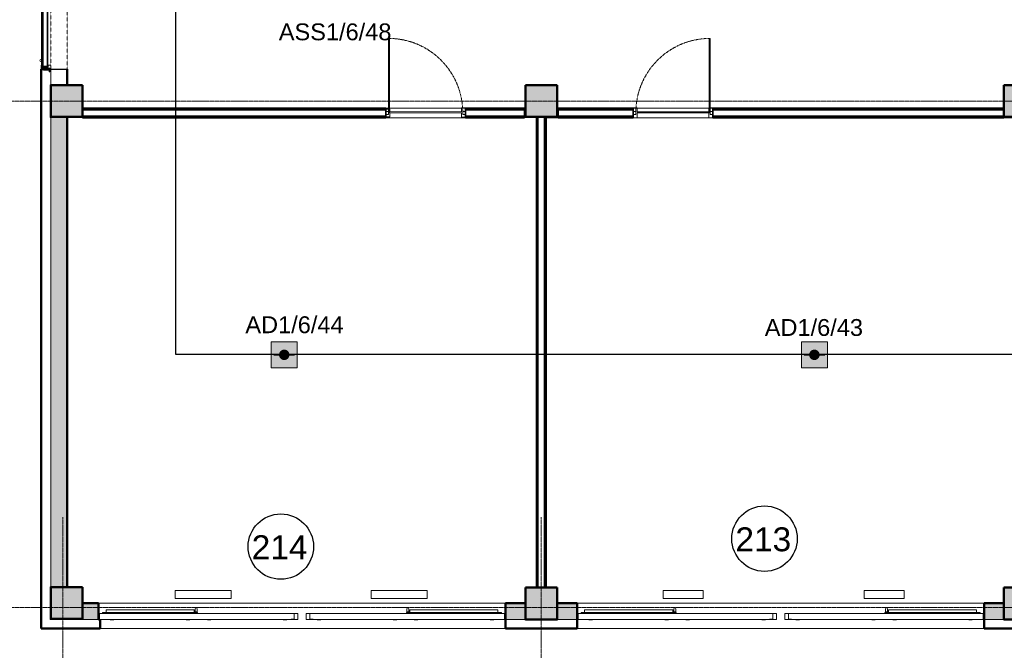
# Model space of a CAD drawing. Header units: millimetres. Extents: x -197461 to 862495, y -970068 to 63888.
# Tile 57 of 205: x -119340 to -106997, y -577642 to -569734. Entities that reach past the tile are written whole.
import ezdxf

# ---------------------------------------------------------------- set-up
doc = ezdxf.new("R2010")
doc.units = ezdxf.units.MM
for name, pattern in [('CENTER', [50.8, 31.75, -6.35, 6.35, -6.35]), ('Grid Line', [22.225, 12.7, -3.175, 3.175, -3.175]), ('Overhead', [3.96875, 2.38125, -1.5875])]:
    doc.linetypes.add(name, pattern=pattern)
doc.layers.get('0').update_dxf_attribs({"linetype": 'CONTINUOUS'})
for name, color, linetype, lineweight in [('A-AREA-IDEN', 252, 'CONTINUOUS', 25), ('A-DETL-GENF', 92, 'CONTINUOUS', 5), ('A-DETL-MEDM', 33, 'CONTINUOUS', 25), ('A-Door', 252, 'CONTINUOUS', 0), ('A-FLOR', 192, 'CONTINUOUS', 5), ('A-GLAZ', 151, 'CONTINUOUS', 5), ('A-Glaz-Curt', 4, 'CONTINUOUS', 0), ('A-Wall', 252, 'CONTINUOUS', 0), ('A-WALL-PATT', 111, 'CONTINUOUS', 50), ('G-IMPT', 8, 'CONTINUOUS', 5), ('I-WALL', 2, 'CONTINUOUS', 18), ('M-EQPM', 50, 'CONTINUOUS', 5), ('S-Cols', 52, 'CONTINUOUS', 0), ('S-GRID', 1, 'CONTINUOUS', 9)]:
    doc.layers.add(name, color=color, linetype=linetype, lineweight=lineweight)
doc.layers.add('UAS', color=240, linetype='CONTINUOUS')
doc.styles.add('ARIAL', font='arialbd.ttf')
doc.styles.add('Arial_3', font='arial.ttf', dxfattribs={"height": 300})

# ---------------------------------------------------------------- blocks, each defined once
blk = doc.blocks.new('PBL_BIOR_stiklotas_GEZE_02 - BIOR 1000 x 2100mm BIOR 1000 x 2100mm biroji-4009170-Otrā stāva plāns uz atzīmes 3_400')
at = {"layer": 'A-Door'}
for p, q in [((-500, 18), (-465, 18)), ((-465, 18), (-465, -18)), ((465, -18), (465, 18)), ((465, 18), (500, 18)), ((-465, -18), (-500, -18)), ((455, -5), (455, -935)), ((465, -5), (455, -5)), ((465, -5), (465, -935)), ((500, -18), (465, -18)), ((465, -935), (455, -935))]:
    blk.add_line(p, q, dxfattribs=at)
at = {"layer": 'A-Door', "color": 250, "linetype": 'CENTER', "lineweight": 5}
blk.add_line((465, -5), (465, -935), dxfattribs=at)
blk.add_arc((465, -5), 930, 180, 270, dxfattribs=at)
blk = doc.blocks.new('PBL_BIOR_stiklotas_GEZE_02 - BIOR 1000 x 2100mm BIOR 1000 x 2100mm biroji-4009171-Otrā stāva plāns uz atzīmes 3_400')
at = {"layer": 'A-Door'}
for p, q in [((455, 5), (455, 935)), ((465, 935), (455, 935)), ((465, 5), (465, 935)), ((-465, 18), (-500, 18)), ((-465, -18), (-465, 18)), ((465, 5), (455, 5)), ((500, 18), (465, 18)), ((465, 18), (465, -18)), ((-500, -18), (-465, -18)), ((465, -18), (500, -18))]:
    blk.add_line(p, q, dxfattribs=at)
at = {"layer": 'A-Door', "color": 250, "linetype": 'CENTER', "lineweight": 5}
blk.add_line((465, 5), (465, 935), dxfattribs=at)
blk.add_arc((465, 5), 930, 90, 180, dxfattribs=at)
blk = doc.blocks.new('SchueCal_Schueco_AWS-75-BS-SI__Family-02_Type 2_5080x1480 - Schueco_AWS-75-BS-SI__Family-02__Type 2-3433120-Otrā stāva plāns uz atzīmes 3_400')
at = {"layer": 'G-IMPT'}
for p, q in [((-2457, 19), (-2457, -18)), ((-2457, 19), (-1352, 19)), ((-1352, 19), (-1352, -18)), ((-1339, -18), (-1339, 30)), ((-1315, 30), (-1315, -18)), ((1315, -18), (1315, 30)), ((1339, 30), (1339, -18)), ((1352, 19), (1352, -18)), ((1352, 19), (2457, 19)), ((2457, 19), (2457, -18)), ((-2540, -28), (-2540, -103)), ((-2540, -28), (-97, -28)), ((-2540, -103), (-2540, -28)), ((-138, -103), (-2540, -103)), ((-2540, -103), (-1297, -103)), ((-2501, -22), (-2501, -18)), ((-2501, -18), (-2501, -22)), ((-2501, -18), (-1309, -18)), ((-2501, -22), (-1309, -22)), ((-2481, -28), (-2481, -22)), ((-2481, -22), (-2481, -28)), ((-2403, -105), (-2403, -103)), ((-2399, -109), (-2403, -105)), ((-2403, -105), (-2358, -105)), ((-2399, -109), (-2362, -109)), ((-2362, -109), (-2358, -105)), ((-2358, -103), (-2358, -105)), ((-1452, -105), (-1452, -103)), ((-1448, -109), (-1452, -105)), ((-1452, -105), (-1407, -105)), ((-1448, -109), (-1411, -109)), ((-1411, -109), (-1407, -105)), ((-1407, -103), (-1407, -105)), ((-1342, -9), (-1313, -9)), ((-1342, -18), (-1342, -9)), ((-1342, -9), (-1342, -18)), ((-1342, -18), (-1342, -9)), ((-1340, -9), (-1342, -9)), ((-1338, -9), (-1339, -9)), ((-1328, -22), (-1328, -28)), ((-1328, -22), (-1328, -28)), ((-1315, -9), (-1316, -9)), ((-1313, -9), (-1313, -18)), ((-1313, -9), (-1313, -18)), ((-1313, -9), (-1313, -18)), ((-1309, -18), (-1309, -22)), ((-1309, -22), (-1309, -18)), ((-1297, -103), (-63, -103)), ((-1187, -105), (-1187, -103)), ((-1183, -109), (-1187, -105)), ((-1187, -105), (-1142, -105)), ((-1183, -109), (-1146, -109)), ((-1146, -109), (-1142, -105)), ((-1142, -103), (-1142, -105)), ((-235, -105), (-235, -103)), ((-231, -109), (-235, -105)), ((-235, -105), (-190, -105)), ((-231, -109), (-194, -109)), ((-194, -109), (-190, -105)), ((-190, -103), (-190, -105)), ((-97, -98), (-138, -98)), ((-138, -98), (-138, -103)), ((-138, -103), (-138, -98)), ((-138, -98), (-97, -98)), ((-53, -103), (-138, -103)), ((-97, -98), (-97, -28)), ((-97, -28), (-53, -28)), ((-97, -28), (-97, -98)), ((-53, -28), (-53, -103)), ((53, -103), (53, -28)), ((53, -28), (97, -28)), ((137, -103), (53, -103)), ((63, -103), (1296, -103)), ((97, -28), (97, -98)), ((97, -28), (97, -98)), ((97, -28), (2540, -28)), ((97, -98), (137, -98)), ((97, -98), (137, -98)), ((137, -98), (137, -103)), ((137, -98), (137, -103)), ((137, -103), (2540, -103)), ((190, -105), (190, -103)), ((194, -109), (190, -105)), ((190, -105), (235, -105)), ((194, -109), (231, -109)), ((231, -109), (235, -105)), ((235, -103), (235, -105)), ((1142, -105), (1142, -103)), ((1146, -109), (1142, -105)), ((1142, -105), (1186, -105)), ((1146, -109), (1182, -109)), ((1182, -109), (1186, -105)), ((1186, -103), (1186, -105)), ((1296, -103), (2540, -103)), ((1308, -22), (1308, -18)), ((1308, -18), (1308, -22)), ((1308, -18), (2501, -18)), ((1308, -22), (2501, -22)), ((1313, -18), (1313, -9)), ((1313, -9), (1342, -9)), ((1313, -18), (1313, -9)), ((1313, -18), (1313, -9)), ((1316, -9), (1315, -9)), ((1328, -28), (1328, -22)), ((1328, -22), (1328, -28)), ((1339, -9), (1338, -9)), ((1342, -9), (1340, -9)), ((1342, -9), (1342, -18)), ((1342, -9), (1342, -18)), ((1342, -18), (1342, -9)), ((1406, -105), (1406, -103)), ((1406, -105), (1452, -105)), ((1410, -109), (1406, -105)), ((1410, -109), (1448, -109)), ((1448, -109), (1452, -105)), ((1452, -103), (1452, -105)), ((2358, -105), (2358, -103)), ((2362, -109), (2358, -105)), ((2358, -105), (2403, -105)), ((2362, -109), (2399, -109)), ((2399, -109), (2403, -105)), ((2403, -103), (2403, -105)), ((2481, -22), (2481, -28)), ((2481, -22), (2481, -28)), ((2501, -22), (2501, -18)), ((2501, -18), (2501, -22)), ((2540, -103), (2540, -28)), ((2540, -28), (2540, -103))]:
    blk.add_line(p, q, dxfattribs=at)
at = {"layer": 'G-IMPT', "flags": 128}
for points in [[(-1339, 30), (-1336, 39), (-1327, 42)], [(-1327, 42), (-1336, 39), (-1339, 30)], [(-1315, 30), (-1319, 39), (-1327, 42)], [(-1327, 42), (-1319, 39), (-1315, 30)], [(1315, 30), (1319, 39), (1327, 42)], [(1327, 42), (1319, 39), (1315, 30)], [(1339, 30), (1336, 39), (1327, 42)], [(1327, 42), (1336, 39), (1339, 30)], [(-2398, -107), (-2398, -107), (-2398, -107), (-2398, -107), (-2398, -107), (-2398, -107), (-2398, -107), (-2398, -107), (-2398, -107), (-2398, -107), (-2398, -107), (-2398, -107), (-2398, -107), (-2398, -107), (-2398, -107), (-2398, -107), (-2398, -107), (-2398, -107), (-2398, -107), (-2398, -107), (-2398, -107), (-2398, -107), (-2398, -107), (-2398, -107), (-2398, -107), (-2398, -107), (-2398, -107), (-2398, -107), (-2398, -107), (-2398, -107), (-2398, -107), (-2398, -107), (-2398, -107), (-2399, -107), (-2399, -107), (-2399, -107), (-2399, -107)], [(-2362, -107), (-2362, -107), (-2362, -107), (-2363, -107), (-2363, -107), (-2363, -107), (-2363, -107), (-2363, -107), (-2363, -107), (-2363, -107), (-2363, -107), (-2363, -107), (-2363, -107), (-2363, -107), (-2363, -107), (-2363, -107), (-2363, -107), (-2363, -107), (-2363, -107), (-2363, -107), (-2363, -107), (-2363, -107), (-2363, -107), (-2363, -107), (-2363, -107), (-2363, -107), (-2363, -107), (-2363, -107), (-2363, -107), (-2363, -107), (-2363, -107), (-2363, -107), (-2363, -107), (-2363, -107), (-2363, -107), (-2363, -107), (-2363, -107)], [(-1446, -107), (-1446, -107), (-1446, -107), (-1446, -107), (-1446, -107), (-1446, -107), (-1446, -107), (-1446, -107), (-1446, -107), (-1446, -107), (-1446, -107), (-1446, -107), (-1446, -107), (-1446, -107), (-1446, -107), (-1446, -107), (-1446, -107), (-1446, -107), (-1446, -107), (-1447, -107), (-1447, -107), (-1447, -107), (-1447, -107), (-1447, -107), (-1447, -107), (-1447, -107), (-1447, -107), (-1447, -107), (-1447, -107), (-1447, -107), (-1447, -107), (-1447, -107), (-1447, -107), (-1447, -107), (-1447, -107), (-1447, -107), (-1447, -107)], [(-1411, -107), (-1411, -107), (-1411, -107), (-1411, -107), (-1411, -107), (-1411, -107), (-1411, -107), (-1411, -107), (-1411, -107), (-1411, -107), (-1411, -107), (-1411, -107), (-1411, -107), (-1411, -107), (-1411, -107), (-1411, -107), (-1411, -107), (-1411, -107), (-1412, -107), (-1412, -107), (-1412, -107), (-1412, -107), (-1412, -107), (-1412, -107), (-1412, -107), (-1412, -107), (-1412, -107), (-1412, -107), (-1412, -107), (-1412, -107), (-1412, -107), (-1412, -107), (-1412, -107), (-1412, -107), (-1412, -107), (-1412, -107), (-1412, -107)], [(-1181, -107), (-1181, -107), (-1181, -107), (-1181, -107), (-1181, -107), (-1181, -107), (-1181, -107), (-1181, -107), (-1181, -107), (-1181, -107), (-1181, -107), (-1181, -107), (-1181, -107), (-1181, -107), (-1181, -107), (-1181, -107), (-1181, -107), (-1181, -107), (-1181, -107), (-1182, -107), (-1182, -107), (-1182, -107), (-1182, -107), (-1182, -107), (-1182, -107), (-1182, -107), (-1182, -107), (-1182, -107), (-1182, -107), (-1182, -107), (-1182, -107), (-1182, -107), (-1182, -107), (-1182, -107), (-1182, -107), (-1182, -107), (-1182, -107)], [(-1146, -107), (-1146, -107), (-1146, -107), (-1146, -107), (-1146, -107), (-1146, -107), (-1146, -107), (-1146, -107), (-1146, -107), (-1146, -107), (-1146, -107), (-1146, -107), (-1146, -107), (-1146, -107), (-1146, -107), (-1146, -107), (-1146, -107), (-1146, -107), (-1147, -107), (-1147, -107), (-1147, -107), (-1147, -107), (-1147, -107), (-1147, -107), (-1147, -107), (-1147, -107), (-1147, -107), (-1147, -107), (-1147, -107), (-1147, -107), (-1147, -107), (-1147, -107), (-1147, -107), (-1147, -107), (-1147, -107), (-1147, -107), (-1147, -107)], [(-230, -107), (-230, -107), (-230, -107), (-230, -107), (-230, -107), (-230, -107), (-230, -107), (-230, -107), (-230, -107), (-230, -107), (-230, -107), (-230, -107), (-230, -107), (-230, -107), (-230, -107), (-230, -107), (-230, -107), (-230, -107), (-230, -107), (-230, -107), (-230, -107), (-230, -107), (-230, -107), (-230, -107), (-230, -107), (-230, -107), (-230, -107), (-230, -107), (-230, -107), (-230, -107), (-230, -107), (-230, -107), (-230, -107), (-231, -107), (-231, -107), (-231, -107), (-231, -107)], [(-194, -107), (-194, -107), (-194, -107), (-195, -107), (-195, -107), (-195, -107), (-195, -107), (-195, -107), (-195, -107), (-195, -107), (-195, -107), (-195, -107), (-195, -107), (-195, -107), (-195, -107), (-195, -107), (-195, -107), (-195, -107), (-195, -107), (-195, -107), (-195, -107), (-195, -107), (-195, -107), (-195, -107), (-195, -107), (-195, -107), (-195, -107), (-195, -107), (-195, -107), (-195, -107), (-195, -107), (-195, -107), (-195, -107), (-195, -107), (-195, -107), (-195, -107), (-195, -107)], [(195, -107), (195, -107), (195, -107), (195, -107), (195, -107), (195, -107), (195, -107), (195, -107), (195, -107), (195, -107), (195, -107), (195, -107), (195, -107), (195, -107), (195, -107), (195, -107), (195, -107), (195, -107), (195, -107), (195, -107), (195, -107), (195, -107), (195, -107), (195, -107), (195, -107), (195, -107), (195, -107), (195, -107), (195, -107), (195, -107), (195, -107), (195, -107), (195, -107), (194, -107), (194, -107), (194, -107), (194, -107)], [(231, -107), (231, -107), (231, -107), (230, -107), (230, -107), (230, -107), (230, -107), (230, -107), (230, -107), (230, -107), (230, -107), (230, -107), (230, -107), (230, -107), (230, -107), (230, -107), (230, -107), (230, -107), (230, -107), (230, -107), (230, -107), (230, -107), (230, -107), (230, -107), (230, -107), (230, -107), (230, -107), (230, -107), (230, -107), (230, -107), (230, -107), (230, -107), (230, -107), (230, -107), (230, -107), (230, -107), (230, -107)], [(1147, -107), (1147, -107), (1147, -107), (1147, -107), (1147, -107), (1147, -107), (1147, -107), (1147, -107), (1147, -107), (1147, -107), (1147, -107), (1147, -107), (1147, -107), (1147, -107), (1147, -107), (1147, -107), (1147, -107), (1147, -107), (1147, -107), (1146, -107), (1146, -107), (1146, -107), (1146, -107), (1146, -107), (1146, -107), (1146, -107), (1146, -107), (1146, -107), (1146, -107), (1146, -107), (1146, -107), (1146, -107), (1146, -107), (1146, -107), (1146, -107), (1146, -107), (1146, -107)], [(1182, -107), (1182, -107), (1182, -107), (1182, -107), (1182, -107), (1182, -107), (1182, -107), (1182, -107), (1182, -107), (1182, -107), (1182, -107), (1182, -107), (1182, -107), (1182, -107), (1182, -107), (1182, -107), (1182, -107), (1182, -107), (1181, -107), (1181, -107), (1181, -107), (1181, -107), (1181, -107), (1181, -107), (1181, -107), (1181, -107), (1181, -107), (1181, -107), (1181, -107), (1181, -107), (1181, -107), (1181, -107), (1181, -107), (1181, -107), (1181, -107), (1181, -107), (1181, -107)], [(1412, -107), (1412, -107), (1412, -107), (1412, -107), (1412, -107), (1412, -107), (1412, -107), (1412, -107), (1412, -107), (1412, -107), (1412, -107), (1412, -107), (1412, -107), (1412, -107), (1412, -107), (1412, -107), (1412, -107), (1412, -107), (1412, -107), (1411, -107), (1411, -107), (1411, -107), (1411, -107), (1411, -107), (1411, -107), (1411, -107), (1411, -107), (1411, -107), (1411, -107), (1411, -107), (1411, -107), (1411, -107), (1411, -107), (1411, -107), (1411, -107), (1411, -107), (1411, -107)], [(1447, -107), (1447, -107), (1447, -107), (1447, -107), (1447, -107), (1447, -107), (1447, -107), (1447, -107), (1447, -107), (1447, -107), (1447, -107), (1447, -107), (1447, -107), (1447, -107), (1447, -107), (1447, -107), (1447, -107), (1447, -107), (1446, -107), (1446, -107), (1446, -107), (1446, -107), (1446, -107), (1446, -107), (1446, -107), (1446, -107), (1446, -107), (1446, -107), (1446, -107), (1446, -107), (1446, -107), (1446, -107), (1446, -107), (1446, -107), (1446, -107), (1446, -107), (1446, -107)], [(2363, -107), (2363, -107), (2363, -107), (2363, -107), (2363, -107), (2363, -107), (2363, -107), (2363, -107), (2363, -107), (2363, -107), (2363, -107), (2363, -107), (2363, -107), (2363, -107), (2363, -107), (2363, -107), (2363, -107), (2363, -107), (2363, -107), (2363, -107), (2363, -107), (2363, -107), (2363, -107), (2363, -107), (2363, -107), (2363, -107), (2363, -107), (2363, -107), (2363, -107), (2363, -107), (2363, -107), (2363, -107), (2363, -107), (2362, -107), (2362, -107), (2362, -107), (2362, -107)], [(2399, -107), (2399, -107), (2399, -107), (2398, -107), (2398, -107), (2398, -107), (2398, -107), (2398, -107), (2398, -107), (2398, -107), (2398, -107), (2398, -107), (2398, -107), (2398, -107), (2398, -107), (2398, -107), (2398, -107), (2398, -107), (2398, -107), (2398, -107), (2398, -107), (2398, -107), (2398, -107), (2398, -107), (2398, -107), (2398, -107), (2398, -107), (2398, -107), (2398, -107), (2398, -107), (2398, -107), (2398, -107), (2398, -107), (2398, -107), (2398, -107), (2398, -107), (2398, -107)]]:
    blk.add_lwpolyline(points, dxfattribs=at)
blk = doc.blocks.new('SchueCal_Schueco_AWS-75-BS-SI__Family-02_Type 2_5080x1480 - Type 2-3433123-Otrā stāva plāns uz atzīmes 3_400')
blk.add_blockref('SchueCal_Schueco_AWS-75-BS-SI__Family-02_Type 2_5080x1480 - Schueco_AWS-75-BS-SI__Family-02__Type 2-3433120-Otrā stāva plāns uz atzīmes 3_400', (0, 0))
blk = doc.blocks.new('SchueCal_Schueco_AWS-75-BS-SI__Family-02_Type 2_5080x1480 - Type 2-3433124-Otrā stāva plāns uz atzīmes 3_400')
at = {"extrusion": (0, 0, -1), "zscale": -1, "rotation": 180}
blk.add_blockref('SchueCal_Schueco_AWS-75-BS-SI__Family-02_Type 2_5080x1480 - Schueco_AWS-75-BS-SI__Family-02__Type 2-3433120-Otrā stāva plāns uz atzīmes 3_400', (0, 0), dxfattribs=at)
blk = doc.blocks.new('788507_788512_ventil compact cv22 h_ 500mm - wysokość 500mm-2149061-Otrā stāva plāns uz atzīmes 3_400')
at = {"layer": 'M-EQPM', "color": 252}
for p, q in [((0, 0), (500, 0)), ((0, 0), (0, -102)), ((500, -102), (0, -102)), ((500, 0), (500, -102))]:
    blk.add_line(p, q, dxfattribs=at)
blk = doc.blocks.new('788507_788512_ventil compact cv22 h_ 500mm - wysokość 500mm-2233793-Otrā stāva plāns uz atzīmes 3_400')
at = {"layer": 'M-EQPM', "color": 252}
for p, q in [((0, 0), (700, 0)), ((0, 0), (0, -102)), ((700, -102), (0, -102)), ((700, 0), (700, -102))]:
    blk.add_line(p, q, dxfattribs=at)
blk = doc.blocks.new('Door-Opening - 1500x9120-3382745-Otrā stāva plāns uz atzīmes 3_400')
at = {"layer": 'A-DETL-GENF', "linetype": 'Overhead'}
for p, q in [((742, 103), (-758, 103)), ((-758, -102), (742, -102))]:
    blk.add_line(p, q, dxfattribs=at)
at = {"layer": 'A-DETL-MEDM'}
for p, q in [((-758, 103), (-758, -102)), ((742, -102), (742, 103))]:
    blk.add_line(p, q, dxfattribs=at)
blk = doc.blocks.new('SchueCal_CurtainWall_3335844 - CurtainWall_3335844-3446197-Otrā stāva plāns uz atzīmes 3_400')
at = {"layer": 'A-Glaz-Curt', "lineweight": 18}
for p, q in [((-737, 185), (-762, 185)), ((-762, 185), (-762, 111)), ((-750, 214), (-750, 194)), ((-700, 214), (-750, 214)), ((-750, 194), (-700, 194)), ((-750, 130), (-750, 122)), ((-738, 130), (-750, 130)), ((-730, 124), (-750, 124)), ((-750, 124), (-750, 93)), ((-702, 204), (-749, 204)), ((-749, 204), (-749, 194)), ((-749, 194), (-702, 194)), ((-738, 122), (-738, 130)), ((-737, 105), (-737, 185)), ((-720, 189), (-730, 189)), ((-730, 189), (-730, 140)), ((-720, 140), (-730, 140)), ((-730, 140), (-730, 124)), ((-730, 140), (-720, 140)), ((-720, 140), (-720, 189)), ((-720, 124), (-720, 140)), ((-700, 124), (-720, 124)), ((-713, 189), (-713, 137)), ((713, 189), (-713, 189)), ((-713, 137), (713, 137)), ((-702, 194), (-702, 204)), ((-700, 194), (-700, 214)), ((-700, 93), (-700, 124)), ((700, 214), (700, 194)), ((750, 214), (700, 214)), ((700, 194), (750, 194)), ((720, 124), (700, 124)), ((700, 124), (700, 93)), ((749, 204), (702, 204)), ((702, 204), (702, 194)), ((702, 194), (749, 194)), ((713, 137), (713, 189)), ((730, 189), (720, 189)), ((720, 189), (720, 140)), ((730, 140), (720, 140)), ((720, 140), (720, 124)), ((720, 140), (730, 140)), ((730, 140), (730, 189)), ((730, 124), (730, 140)), ((750, 124), (730, 124)), ((762, 185), (737, 185)), ((737, 185), (737, 105)), ((750, 130), (738, 130)), ((738, 130), (738, 122)), ((749, 194), (749, 204)), ((750, 194), (750, 214)), ((750, 122), (750, 130)), ((750, 93), (750, 124)), ((762, 111), (762, 185)), ((-762, 111), (-785, 111)), ((-785, 111), (-785, 105)), ((-785, 105), (-737, 105)), ((-750, 122), (-738, 122)), ((737, 105), (785, 105)), ((738, 122), (750, 122)), ((785, 111), (762, 111)), ((785, 105), (785, 111))]:
    blk.add_line(p, q, dxfattribs=at)
at = {"layer": 'G-IMPT'}
for p, q in [((201, 280), (70, 280)), ((70, 260), (181, 260)), ((70, 279), (70, 270)), ((70, 270), (70, 261)), ((181, 260), (181, 213)), ((201, 213), (201, 280)), ((-749, 194), (-702, 194)), ((-720, 189), (-715, 189)), ((-720, 140), (-715, 140)), ((-720, 140), (-715, 140)), ((-720, 137), (-715, 137)), ((-720, 137), (-715, 137)), ((-715, 137), (-720, 137)), ((-715, 134), (-720, 134)), ((-720, 134), (-720, 124)), ((-715, 140), (-715, 189)), ((-715, 189), (-713, 189)), ((-715, 130), (-715, 140)), ((-715, 140), (-713, 140)), ((-715, 140), (-713, 140)), ((-715, 124), (-715, 130)), ((-715, 130), (715, 130)), ((-712, 189), (312, 189)), ((-700, 194), (-700, 209)), ((-700, 209), (700, 209)), ((700, 194), (-700, 194)), ((-694, 194), (-694, 189)), ((-694, 189), (-694, 194)), ((175, 213), (175, 209)), ((175, 209), (175, 213)), ((208, 213), (175, 213)), ((208, 209), (208, 213)), ((208, 209), (208, 213)), ((294, 189), (294, 194)), ((294, 189), (294, 194)), ((350, 214), (300, 214)), ((300, 214), (300, 209)), ((350, 209), (350, 214)), ((700, 209), (700, 194)), ((702, 194), (749, 194)), ((713, 189), (715, 189)), ((713, 140), (715, 140)), ((713, 140), (715, 140)), ((715, 140), (715, 189)), ((715, 140), (715, 130)), ((715, 137), (720, 137)), ((720, 137), (715, 137)), ((715, 137), (720, 137)), ((720, 137), (715, 137)), ((715, 130), (715, 124))]:
    blk.add_line(p, q, dxfattribs=at)
at = {"layer": 'G-IMPT', "flags": 128}
for points in [[(181, 260), (184, 263), (192, 270)], [(192, 270), (184, 263), (181, 260)], [(201, 280), (199, 277), (192, 270)], [(192, 270), (199, 277), (201, 280)]]:
    blk.add_lwpolyline(points, dxfattribs=at)
at = {"layer": 'G-IMPT'}
for start, end in [(0, 180), (180, 218.7141), (321.2859, 0)]:
    blk.add_arc((-642, 216), 12, start, end, dxfattribs=at)
blk = doc.blocks.new('SchueCal_CurtainWall_3335844 - Type 1-3525513-Otrā stāva plāns uz atzīmes 3_400')
blk.add_blockref('SchueCal_CurtainWall_3335844 - CurtainWall_3335844-3446197-Otrā stāva plāns uz atzīmes 3_400', (0, 0))
blk = doc.blocks.new('PBL_telpnu_numeracija_0001 - PBL telpas NUMERĀCIJA-1342367-Otrā stāva plāns uz atzīmes 3_400')
at = {"layer": 'A-AREA-IDEN'}
blk.add_circle((0.034, 0.024), 2.733, dxfattribs=at)
blk = doc.blocks.new('AD-proj')
at = {"lineweight": 5}
blk.add_lwpolyline([(-250, -250), (250, -250), (250, 250), (-250, 250)], close=True, dxfattribs=at)
at = {"const_width": 30}
blk.add_lwpolyline([(-200, 0), (200, 0)], dxfattribs=at)
at = {"const_width": 100}
blk.add_lwpolyline([(-50, 0, 1), (50, 0, 1)], format="xyb", close=True, dxfattribs=at)

msp = doc.modelspace()

# ---------------------------------------------------------------- hatches: boundary and pattern name
at = {"layer": 'A-Wall', "true_color": 0x636466}
h = msp.add_hatch(color=251, dxfattribs=at)
h.paths.add_polyline_path([(-118750.95998, -570549.39191), (-118745.96639, -570549.39191), (-118745.96639, -570354.39191), (-118750.96639, -570354.39191), (-118750.96639, -570549.39191)], flags=0)
h.paths.add_polyline_path([(-118750.95998, -568854.39191), (-118745.96639, -568854.39191), (-118745.96639, -568659.39191), (-118750.96639, -568659.39191), (-118750.96639, -568854.39191)], flags=0)
for points in [[(-118748.90454, -576844.39191), (-118745.96639, -576844.39191), (-118745.96639, -570959.39191), (-118750.96639, -570959.39191), (-118750.96639, -576844.39191)], [(-119071.96639, -577369.39191), (-119070.96639, -577369.39191), (-119071.96639, -577254.39191)]]:
    msp.add_hatch(color=251, dxfattribs=at).paths.add_polyline_path(points, flags=0)
h = msp.add_hatch(color=251, dxfattribs=at)
h.paths.add_polyline_path([(-118545.96639, -577054.39191), (-118350.96639, -577054.39191), (-118350.96639, -577049.39191), (-118545.96639, -577049.39191), (-118545.96639, -577054.21173)], flags=0)
h.paths.add_polyline_path([(-113005.96639, -577054.39191), (-113005.96639, -577049.39191), (-113250.96639, -577049.39191), (-113250.96639, -577054.39191), (-113066.73479, -577054.39191)], flags=0)
h = msp.add_hatch(color=251, dxfattribs=at)
h.paths.add_polyline_path([(-107005.96639, -577054.39191), (-107005.96639, -577049.39191), (-107250.96639, -577049.39191), (-107250.96639, -577054.39191), (-107153.37754, -577054.39191)], flags=0)
h.paths.add_polyline_path([(-112573.95501, -577054.39191), (-112350.96639, -577054.39191), (-112350.96639, -577049.39191), (-112595.96639, -577049.39191), (-112595.96639, -577054.39191)], flags=0)
at = {"layer": 'A-WALL-PATT', "true_color": 0x636466}
msp.add_hatch(color=251, dxfattribs=at).paths.add_polyline_path([(-118750.96639, -576844.39191), (-118750.96639, -570959.39191), (-118950.96639, -570959.39191), (-118950.96639, -576844.39191), (-118753.03531, -576844.39191)], flags=0)
h = msp.add_hatch(color=251, dxfattribs=at)
h.paths.add_polyline_path([(-113250.96639, -577254.39191), (-113005.96639, -577254.39191), (-113005.96639, -577054.39191), (-113250.96639, -577054.39191), (-113250.96639, -577193.22455)], flags=0)
h.paths.add_polyline_path([(-118350.96639, -577254.39191), (-118350.96639, -577054.39191), (-118545.96639, -577054.39191), (-118545.96639, -577254.39191), (-118487.31226, -577254.39191)], flags=0)
h = msp.add_hatch(color=251, dxfattribs=at)
h.paths.add_polyline_path([(-112350.96639, -577254.39191), (-112350.96639, -577054.39191), (-112595.96639, -577054.39191), (-112595.96639, -577254.39191), (-112573.95501, -577254.39191)], flags=0)
h.paths.add_polyline_path([(-107250.96639, -577254.39191), (-107005.96639, -577254.39191), (-107005.96639, -577054.39191), (-107250.96639, -577054.39191), (-107250.96639, -577193.22455)], flags=0)
at = {"layer": 'S-Cols', "true_color": 0x636466}
for points in [[(-118753.03531, -570954.39191), (-118550.96639, -570952.97841), (-118550.96639, -570554.39191), (-118950.96639, -570554.39191), (-118950.96639, -570954.39191)], [(-112860.97404, -570954.39191), (-112600.96639, -570954.39191), (-112600.96639, -570554.39191), (-113000.96639, -570554.39191), (-113000.96639, -570954.39191)], [(-106750.96636, -570954.39191), (-106600.96639, -570954.39057), (-106600.96639, -570554.39191), (-107000.96639, -570554.39191), (-107000.96639, -570954.39191), (-106763.46639, -570954.39057)], [(-118551.03079, -577249.39191), (-118550.96639, -577249.39191), (-118551.19973, -576849.39191), (-118950.96639, -576849.39191), (-118950.96639, -577249.39191)], [(-113000.90339, -577254.39191), (-112600.96639, -577254.39191), (-112600.96639, -576854.39191), (-113000.96639, -576854.44484), (-113000.96639, -577254.39191)], [(-106660.59777, -577254.39191), (-106600.96639, -577254.39191), (-106600.96639, -576854.39191), (-107000.96639, -576854.39191), (-107000.96639, -577254.39191)]]:
    msp.add_hatch(color=251, dxfattribs=at).paths.add_polyline_path(points, flags=0)
at = {"layer": 'UAS', "lineweight": 50, "true_color": 0xffffff}
h = msp.add_hatch(color=7, dxfattribs=at)
h.dxf.hatch_style = 1
h.paths.add_polyline_path([(-116056.69399, -573937.02301), (-115991.22305, -573937.02301, 1)], flags=16)
h.paths.add_polyline_path([(-115860.28117, -574100.70036), (-115860.28117, -573773.34566), (-116187.63587, -573773.34566), (-116187.63587, -574100.70036)])
h = msp.add_hatch(color=7, dxfattribs=at)
h.dxf.hatch_style = 1
h.paths.add_polyline_path([(-109410.32052, -573937.02301), (-109344.84958, -573937.02301, 1)], flags=16)
h.paths.add_polyline_path([(-109213.9077, -574100.70036), (-109213.9077, -573773.34566), (-109541.26239, -573773.34566), (-109541.26239, -574100.70036)])

# ---------------------------------------------------------------- linework, layer by layer
at = {"layer": 'A-FLOR', "color": 251, "true_color": 0x636466}
for p, q in [((-118750.96639, -570549.39191), (-118750.96639, -570554.39191)), ((-114750.96639, -570854.39966), (-114700.96639, -570854.39966)), ((-114700.96639, -570854.39966), (-114700.96639, -570889.39191)), ((-113800.96639, -570889.39191), (-113800.96639, -570839.39191)), ((-113800.96639, -570839.39191), (-113000.96639, -570839.39191)), ((-113010.96639, -570854.39191), (-113000.96639, -570854.39191)), ((-112600.96639, -570839.39191), (-111600.96639, -570839.39191)), ((-112600.96639, -570854.39191), (-112590.96639, -570854.39191)), ((-111600.96639, -570839.39191), (-111600.96639, -570889.39191)), ((-110700.96639, -570889.39191), (-110700.96639, -570839.39191)), ((-110700.96639, -570839.39191), (-107000.96639, -570839.39191)), ((-118550.96639, -570955.67916), (-118753.03531, -570955.82091)), ((-118753.03531, -570955.82091), (-118753.03281, -570959.39191)), ((-114700.94819, -570952.97841), (-114750.96639, -570953.0135)), ((-113800.98418, -570904.08399), (-114700.98205, -570904.71533)), ((-114700.98205, -570904.71533), (-114700.94819, -570952.97841)), ((-114700.96639, -570889.39191), (-113800.96639, -570889.39191)), ((-113800.94865, -570954.72936), (-113800.98418, -570904.08399)), ((-113750.96639, -570954.69429), (-113800.94865, -570954.72936)), ((-113000.96639, -570954.16818), (-113010.96639, -570954.17519)), ((-112590.96639, -570964.39191), (-112740.96639, -570964.39191)), ((-112590.96639, -570954.39191), (-112600.96639, -570954.39191)), ((-111600.96639, -570964.39191), (-111650.96639, -570964.39191)), ((-111600.96639, -570889.39191), (-110700.96639, -570889.39191)), ((-110700.96639, -570904.39966), (-111600.96639, -570904.39966)), ((-111600.96639, -570904.39966), (-111600.96639, -570964.39191)), ((-110700.96639, -570964.39191), (-110700.96639, -570904.39966)), ((-110650.96639, -570964.39191), (-110700.96639, -570964.39191)), ((-106860.96639, -570964.39191), (-107000.96639, -570964.39191)), ((-118750.96639, -576844.39191), (-118750.96639, -576849.39191)), ((-118748.90454, -576844.39191), (-118748.90104, -576849.39191)), ((-113000.96639, -576962.63614), (-113001.04229, -576854.44484)), ((-112925.58277, -576854.39191), (-112860.96639, -576854.34658)), ((-118550.96639, -576946.12949), (-118550.88908, -577056.33853)), ((-118550.88908, -577056.33853), (-118545.96639, -577056.33508)), ((-113005.96639, -577052.44883), (-113000.96639, -577052.44532)), ((-113005.96639, -577054.39191), (-113000.96639, -577054.39191)), ((-112600.96639, -577054.39191), (-112595.96639, -577054.39191)), ((-107005.96639, -577054.39191), (-107000.96639, -577054.39191))]:
    msp.add_line(p, q, dxfattribs=at)
at = {"layer": 'A-Wall', "color": 251, "lineweight": 50, "true_color": 0x636466}
for p, q in [((-118950.96639, -570354.39191), (-119071.96639, -570354.39191)), ((-119071.96639, -570354.39191), (-119071.96639, -577370.39191)), ((-118745.96639, -570549.39191), (-118745.96639, -570354.39191)), ((-118745.96639, -576844.39191), (-118745.96639, -570959.39191)), ((-118350.96639, -577049.39191), (-118545.96639, -577049.39191)), ((-118350.96639, -577254.39191), (-118350.96639, -577049.39191)), ((-113005.96639, -577049.39191), (-113250.96639, -577049.39191)), ((-113250.96639, -577049.39191), (-113250.96639, -577370.39191)), ((-112350.96639, -577049.39191), (-112595.96639, -577049.39191)), ((-112350.96639, -577370.39191), (-112350.96639, -577049.39191)), ((-107005.96639, -577049.39191), (-107250.96639, -577049.39191)), ((-107250.96639, -577049.39191), (-107250.96639, -577370.39191)), ((-118340.96639, -577254.39191), (-118350.96639, -577254.39191)), ((-118330.96639, -577370.39191), (-118330.96639, -577254.39191)), ((-119071.96639, -577370.39191), (-118330.96639, -577370.39191)), ((-113250.96639, -577370.39191), (-112350.96639, -577370.39191)), ((-107250.96639, -577370.39191), (-106350.96639, -577370.39191))]:
    msp.add_line(p, q, dxfattribs=at)
at = {"layer": 'A-Wall', "color": 251, "lineweight": 5, "true_color": 0x636466}
for p, q in [((-119070.96639, -570354.39191), (-119070.96639, -577370.39191)), ((-118950.96639, -570354.39191), (-118950.96639, -570549.39191)), ((-118950.96639, -570549.39191), (-118950.96639, -570354.39191)), ((-118750.96639, -570354.39191), (-118750.96639, -570549.39191)), ((-118950.96639, -570549.39191), (-118745.96639, -570549.39191)), ((-114750.96639, -570854.39191), (-118550.96639, -570854.39191)), ((-113010.96639, -570854.39191), (-113750.96639, -570854.39191)), ((-111650.96639, -570854.39191), (-112590.96639, -570854.39191)), ((-107000.96639, -570854.39191), (-110650.96639, -570854.39191)), ((-118745.96639, -570959.39191), (-118950.96639, -570959.39191)), ((-118950.96639, -570959.39191), (-118950.96639, -576844.39191)), ((-118950.96639, -576844.39191), (-118950.96639, -570959.39191)), ((-118750.96639, -570959.39191), (-118750.96639, -576844.39191)), ((-114750.96639, -570866.89191), (-118550.96639, -570866.89191)), ((-114750.96639, -570941.89191), (-118550.96639, -570941.89191)), ((-114750.96639, -570954.39191), (-118550.96639, -570954.39191)), ((-113010.96639, -570866.89191), (-113750.96639, -570866.89191)), ((-113010.96639, -570941.89191), (-113750.96639, -570941.89191)), ((-113010.96639, -570954.39191), (-113750.96639, -570954.39191)), ((-112850.96639, -570954.39191), (-112850.96639, -576854.39191)), ((-112838.46639, -570954.39191), (-112838.46639, -576854.39191)), ((-112763.46639, -570954.39191), (-112763.46639, -576854.39191)), ((-112750.96639, -570954.39191), (-112750.96639, -576854.39191)), ((-111650.96639, -570866.89191), (-112590.96639, -570866.89191)), ((-111650.96639, -570941.89191), (-112590.96639, -570941.89191)), ((-111650.96639, -570954.39191), (-112590.96639, -570954.39191)), ((-107000.96639, -570866.89191), (-110650.96639, -570866.89191)), ((-107000.96639, -570941.89191), (-110650.96639, -570941.89191)), ((-107000.96639, -570954.39191), (-110650.96639, -570954.39191)), ((-118950.96639, -576844.39191), (-118745.96639, -576844.39191)), ((-118545.96639, -577049.39191), (-118545.96639, -577254.39191)), ((-118545.96639, -577054.39191), (-118350.96639, -577054.39191)), ((-118350.96639, -577049.39191), (-113250.96639, -577049.39191)), ((-113250.96639, -577054.39191), (-113005.96639, -577054.39191)), ((-113005.96639, -577254.39191), (-113005.96639, -577049.39191)), ((-112595.96639, -577049.39191), (-112595.96639, -577254.39191)), ((-112595.96639, -577054.39191), (-112350.96639, -577054.39191)), ((-112350.96639, -577049.39191), (-107250.96639, -577049.39191)), ((-107250.96639, -577054.39191), (-107005.96639, -577054.39191)), ((-107005.96639, -577254.39191), (-107005.96639, -577049.39191)), ((-118545.96639, -577254.39191), (-118350.96639, -577254.39191)), ((-118350.96639, -577254.39191), (-118545.96639, -577254.39191)), ((-113250.96639, -577254.39191), (-113005.96639, -577254.39191)), ((-112595.96639, -577254.39191), (-112350.96639, -577254.39191)), ((-107250.96639, -577254.39191), (-107005.96639, -577254.39191)), ((-119071.96639, -577369.39191), (-118330.96639, -577369.39191)), ((-113250.96639, -577369.39191), (-112350.96639, -577369.39191)), ((-107250.96639, -577369.39191), (-106350.96639, -577369.39191))]:
    msp.add_line(p, q, dxfattribs=at)
at = {"layer": 'A-Wall', "color": 251, "true_color": 0x636466}
for p, q in [((-118955.96639, -570959.39191), (-118955.96639, -570549.39191)), ((-118955.96639, -570549.39191), (-118950.96639, -570549.39191)), ((-118950.96639, -570959.39191), (-118955.96639, -570959.39191)), ((-118955.96639, -577254.39191), (-118955.96639, -576844.39191)), ((-118955.96639, -576844.39191), (-118950.96639, -576844.39191)), ((-118950.96639, -577254.39191), (-118955.96639, -577254.39191)), ((-118545.96639, -577254.39191), (-118950.96639, -577254.39191)), ((-113005.96639, -577259.39191), (-113005.96639, -577254.39191)), ((-112595.96639, -577259.39191), (-113005.96639, -577259.39191)), ((-112595.96639, -577254.39191), (-112595.96639, -577259.39191)), ((-107005.96639, -577259.39191), (-107005.96639, -577254.39191)), ((-106595.96639, -577259.39191), (-107005.96639, -577259.39191)), ((-113250.96639, -577370.39191), (-118330.96639, -577370.39191)), ((-107250.96639, -577370.39191), (-112350.96639, -577370.39191))]:
    msp.add_line(p, q, dxfattribs=at)
at = {"layer": 'I-WALL', "color": 251, "lineweight": 35, "true_color": 0x636466}
for p, q in [((-114750.96639, -570844.39191), (-118550.96639, -570844.39191)), ((-118550.96639, -570844.39191), (-118550.96639, -570964.39191)), ((-114750.96639, -570964.39191), (-114750.96639, -570844.39191)), ((-113010.96639, -570844.39191), (-113750.96639, -570844.39191)), ((-113750.96639, -570844.39191), (-113750.96639, -570964.39191)), ((-113010.96639, -570964.39191), (-113010.96639, -570844.39191)), ((-111650.96639, -570844.39191), (-112590.96639, -570844.39191)), ((-112590.96639, -570844.39191), (-112590.96639, -570964.39191)), ((-111650.96639, -570964.39191), (-111650.96639, -570844.39191)), ((-107000.96639, -570844.39191), (-110650.96639, -570844.39191)), ((-110650.96639, -570844.39191), (-110650.96639, -570964.39191)), ((-107000.96639, -570964.39191), (-107000.96639, -570844.39191)), ((-118550.96639, -570964.39191), (-114750.96639, -570964.39191)), ((-113750.96639, -570964.39191), (-113010.96639, -570964.39191)), ((-112740.96639, -570954.39191), (-112860.96639, -570954.39191)), ((-112860.96639, -570954.39191), (-112860.96639, -576854.39191)), ((-112740.96639, -576854.39191), (-112740.96639, -570954.39191)), ((-112590.96639, -570964.39191), (-111650.96639, -570964.39191)), ((-110650.96639, -570964.39191), (-107000.96639, -570964.39191)), ((-112860.96639, -576854.39191), (-112740.96639, -576854.39191))]:
    msp.add_line(p, q, dxfattribs=at)
at = {"layer": 'I-WALL', "color": 251, "lineweight": 5, "true_color": 0x636466}
for p, q in [((-114750.96639, -570844.39191), (-113750.96639, -570844.39191)), ((-111650.96639, -570844.39191), (-110650.96639, -570844.39191)), ((-113750.96639, -570964.39191), (-114750.96639, -570964.39191)), ((-110650.96639, -570964.39191), (-111650.96639, -570964.39191))]:
    msp.add_line(p, q, dxfattribs=at)
at = {"layer": 'S-Cols', "color": 251, "lineweight": 50, "true_color": 0x636466}
for p, q in [((-118950.96639, -570554.39191), (-118950.96639, -570954.39191)), ((-118550.96639, -570554.39191), (-118950.96639, -570554.39191)), ((-118550.96639, -570954.39191), (-118550.96639, -570554.39191)), ((-113000.96639, -570554.39191), (-113000.96639, -570954.39191)), ((-112600.96639, -570554.39191), (-113000.96639, -570554.39191)), ((-112600.96639, -570954.39191), (-112600.96639, -570554.39191)), ((-107000.96639, -570554.39191), (-107000.96639, -570954.39191)), ((-106600.96639, -570554.39191), (-107000.96639, -570554.39191)), ((-118950.96639, -570954.39191), (-118550.96639, -570954.39191)), ((-113000.96639, -570954.39191), (-112600.96639, -570954.39191)), ((-107000.96639, -570954.39191), (-106600.96639, -570954.39191)), ((-118950.96639, -576849.39191), (-118950.96639, -577249.39191)), ((-118550.96639, -576849.39191), (-118950.96639, -576849.39191)), ((-118550.96639, -577249.39191), (-118550.96639, -576849.39191)), ((-113000.96639, -576854.39191), (-113000.96639, -577254.39191)), ((-112600.96639, -576854.39191), (-113000.96639, -576854.39191)), ((-112600.96639, -577254.39191), (-112600.96639, -576854.39191)), ((-107000.96639, -576854.39191), (-107000.96639, -577254.39191)), ((-106600.96639, -576854.39191), (-107000.96639, -576854.39191)), ((-118950.96639, -577249.39191), (-118550.96639, -577249.39191)), ((-113000.96639, -577254.39191), (-112600.96639, -577254.39191)), ((-107000.96639, -577254.39191), (-106600.96639, -577254.39191))]:
    msp.add_line(p, q, dxfattribs=at)
at = {"layer": 'S-GRID', "color": 251, "linetype": 'Grid Line', "true_color": 0x636466}
for p, q in [((-84476.21451, -570754.39191), (-124800.96639, -570754.39191)), ((-118800.96639, -584327.17672), (-118800.96639, -575970.77758)), ((-112800.96639, -584327.17672), (-112800.96639, -575970.77758)), ((-84476.21451, -577104.39191), (-124800.96639, -577104.39191))]:
    msp.add_line(p, q, dxfattribs=at)
at = {"layer": 'UAS', "color": 1}
msp.add_lwpolyline([(-84389.52139, -573934.12589), (-117383.49663, -573934.12589), (-117383.49663, -565319.41468), (-114364.24789, -565319.41468), (-114364.24789, -569401.91485), (-114921.82743, -569401.91485), (-114921.82743, -569587.66257), (-112353.53226, -569587.66257), (-112353.53226, -565427.33639), (-101990.6816, -565427.33639), (-101990.6816, -569677.78276), (-101939.62307, -569677.78276), (-101939.62307, -565427.33639), (-89482.10232, -565427.33639)], dxfattribs=at)

# ---------------------------------------------------------------- block references
at = {"layer": 'A-AREA-IDEN', "color": 251, "true_color": 0x636466, "xscale": 149.9999999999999, "yscale": 149.9999999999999, "zscale": 149.9999999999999}
for p in [(-110007.86544, -576246.09477), (-116071.45695, -576345.50439)]:
    msp.add_blockref('PBL_telpnu_numeracija_0001 - PBL telpas NUMERĀCIJA-1342367-Otrā stāva plāns uz atzīmes 3_400', p, dxfattribs=at)
at = {"layer": 'A-Door', "color": 251, "true_color": 0x636466}
for name, p, rotation in [('Door-Opening - 1500x9120-3382745-Otrā stāva plāns uz atzīmes 3_400', (-118848.46639, -569596.20325), 89.99999999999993), ('PBL_BIOR_stiklotas_GEZE_02 - BIOR 1000 x 2100mm BIOR 1000 x 2100mm biroji-4009170-Otrā stāva plāns uz atzīmes 3_400', (-114250.96639, -570904.39191), 180)]:
    msp.add_blockref(name, p, dxfattribs=dict(at, rotation=rotation))
msp.add_blockref('PBL_BIOR_stiklotas_GEZE_02 - BIOR 1000 x 2100mm BIOR 1000 x 2100mm biroji-4009171-Otrā stāva plāns uz atzīmes 3_400', (-111150.96639, -570904.39191), dxfattribs=at)
at = {"layer": 'A-GLAZ', "color": 251, "true_color": 0x636466, "rotation": 180}
msp.add_blockref('SchueCal_Schueco_AWS-75-BS-SI__Family-02_Type 2_5080x1480 - Type 2-3433124-Otrā stāva plāns uz atzīmes 3_400', (-115800.96639, -577151.89191), dxfattribs=at)
at = {"layer": 'A-GLAZ', "color": 251, "true_color": 0x636466}
msp.add_blockref('SchueCal_Schueco_AWS-75-BS-SI__Family-02_Type 2_5080x1480 - Type 2-3433123-Otrā stāva plāns uz atzīmes 3_400', (-109800.96639, -577151.89191), dxfattribs=at)
at = {"layer": 'A-Glaz-Curt', "color": 251, "true_color": 0x636466, "rotation": 89.99999999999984}
msp.add_blockref('SchueCal_CurtainWall_3335844 - Type 1-3525513-Otrā stāva plāns uz atzīmes 3_400', (-118857.96639, -569604.39191), dxfattribs=at)
at = {"layer": 'M-EQPM', "color": 251, "true_color": 0x636466, "rotation": 180}
for name, p in [('788507_788512_ventil compact cv22 h_ 500mm - wysokość 500mm-2233793-Otrā stāva plāns uz atzīmes 3_400', (-116690.96639, -576994.39191)), ('788507_788512_ventil compact cv22 h_ 500mm - wysokość 500mm-2233793-Otrā stāva plāns uz atzīmes 3_400', (-114231.84187, -576994.39191)), ('788507_788512_ventil compact cv22 h_ 500mm - wysokość 500mm-2149061-Otrā stāva plāns uz atzīmes 3_400', (-110771.84187, -576994.39191)), ('788507_788512_ventil compact cv22 h_ 500mm - wysokość 500mm-2149061-Otrā stāva plāns uz atzīmes 3_400', (-108251.84187, -576994.39191))]:
    msp.add_blockref(name, p, dxfattribs=at)
at = {"layer": 'UAS', "xscale": 0.6547093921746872, "yscale": 0.6547093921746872, "zscale": 0.6547093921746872}
for p in [(-116023.95852, -573937.02301), (-109377.58505, -573937.02301)]:
    msp.add_blockref('AD-proj', p, dxfattribs=at)

# ---------------------------------------------------------------- texts
at = {"layer": 'A-AREA-IDEN', "color": 251, "lineweight": 9, "true_color": 0x636466, "char_height": 300, "width": 865.8225, "attachment_point": 1, "style": 'Arial_3'}
for s, insert in [('213', (-110367.98554, -576100.21559)), ('214', (-116431.57705, -576199.62521))]:
    msp.add_mtext(s, dxfattribs=dict(at, insert=insert))

# ---------------------------------------------------------------- next in the draw order: texts
at = {"layer": 'UAS', "color": 251, "linetype": 'Continuous', "lineweight": 20, "true_color": 0x636466, "char_height": 211.4384766, "width": 1051.7117129, "attachment_point": 5, "style": 'ARIAL', "bg_fill": 3, "box_fill_scale": 1.1, "bg_fill_color": 256, "bg_fill_transparency": 0}
for s, insert in [('\\A1;{\\fArial|b0|i0|c186|p34;\\C1;ASS1/6/48}', (-115385.72962, -569888.34629)), ('\\A1;{\\fArial|b0|i0|c186|p34;\\C1;AD1/6/44}', (-115895.59077, -573561.20866)), ('\\A1;{\\fArial|b0|i0|c186|p34;\\C1;AD1/6/43}', (-109384.11271, -573595.75799))]:
    msp.add_mtext(s, dxfattribs=dict(at, insert=insert))

doc.saveas('drawing.dxf')
